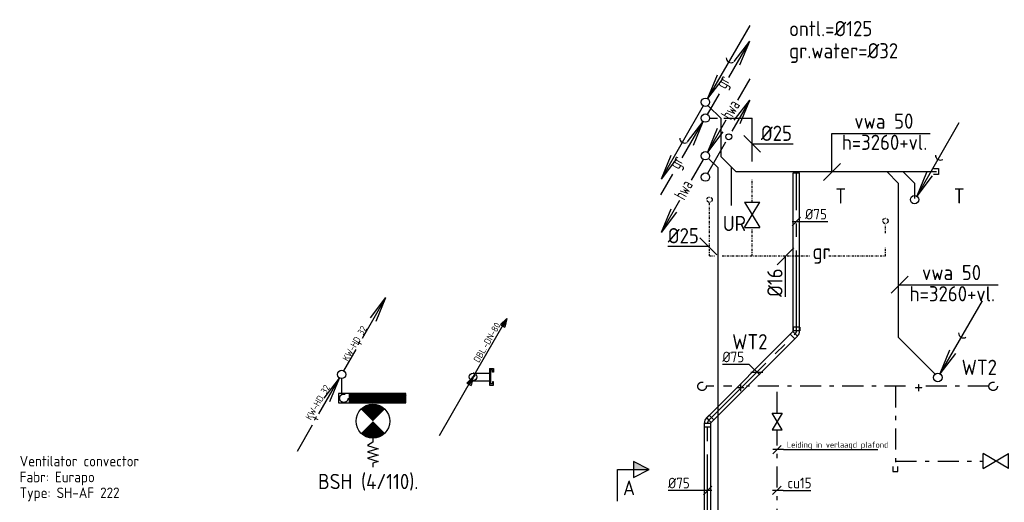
# Model space of a CAD drawing. Header units: millimetres. Extents: x -65800 to 21233, y -3661 to 50472.
# Tile 2 of 11: x -65356 to -53693, y 18309 to 24023. Entities that reach past the tile are written whole.
import ezdxf
from ezdxf.enums import TextEntityAlignment as Align

# ---------------------------------------------------------------- set-up
doc = ezdxf.new("R2010")
doc.units = ezdxf.units.MM
doc.header["$LTSCALE"] = 50
for name, pattern in [('2322106', [47, 5, -2, 5, -2, 5, -2, 5, -2, 5, -2, 5, -7]), ('2322109', [10, 5, -2, 1, -2]), ('CENTER2', [28.575, 19.05, -3.175, 3.175, -3.175]), ('KOUDWATER', [8.4, 4.8, -1.2, 1.2, -1.2]), ('KOUDWATERTAP', [1.1, 0.5, -0.25, 0.1, -0.25]), ('KW', [7, 4, -1, 1, -1]), ('WARMWATERTAP', [1.45, 0.5, -0.25, 0.1, -0.25, 0.1, -0.25])]:
    doc.linetypes.add(name, pattern=pattern)
for name, color, linetype in [('50', 3, 'Continuous'), ('51', 6, 'Continuous'), ('51-LEIDING', 3, 'Continuous'), ('52', 3, 'Continuous'), ('54', 3, 'Continuous'), ('60-CV', 3, 'Continuous'), ('Bestaande grijswater', 102, 'KOUDWATERTAP'), ('SYM-W', 7, 'Continuous'), ('Ventilator convector', 7, 'Continuous'), ('WL521---_D', 112, 'Continuous'), ('WL522---_VWA', 2, 'Continuous'), ('WL524---_D', 192, 'Continuous'), ('WL524---_HARTLIJN', 7, 'Continuous'), ('WL531---', 132, 'Continuous'), ('WL5310--_KW', 2, 'KOUDWATER'), ('WL5310--Bestaande_KW', 180, 'KOUDWATERTAP'), ('WL532---_DBL', 6, 'Continuous'), ('WL532---_KW-LD', 5, 'KW'), ('WL5420--_PERSL', 1, 'Continuous'), ('WL5501--_GKW-A', 4, 'Continuous'), ('WL561---', 10, 'Continuous'), ('WM524---', 2, 'Continuous'), ('WM531---', 2, 'Continuous'), ('WM561---_AANVOER', 2, 'Continuous')]:
    doc.layers.add(name, color=color, linetype=linetype)
doc.styles.add('BURO-018', font='ISO96.shx', dxfattribs={"height": 90})
doc.styles.add('BURO-025', font='ISO96.shx', dxfattribs={"height": 125})
doc.styles.add('BURO-035', font='ISO96.shx', dxfattribs={"height": 175})
doc.styles.add('ISO', font='ISO.SHX')

# ---------------------------------------------------------------- blocks, each defined once
blk = doc.blocks.new('113')
at = {"layer": '52', "color": 1, "linetype": 'Continuous'}
for p, q in [((2.47, 4.28), (5.25, 9.09)), ((3.42, 6.7), (5.25, 9.09)), ((4.1, 6.31), (5.25, 9.09)), ((0.25, 0.43), (1.71, 2.96))]:
    blk.add_line(p, q, dxfattribs=at)
blk.add_circle((0, 0), 0.5, dxfattribs=at)
at = {"layer": '52', "color": 7, "style": 'ISO', "width": 0.75}
blk.add_text('+', height=1.5, rotation=61.3721, dxfattribs=at).set_placement((2.41, 3.14))
blk = doc.blocks.new('114')
at = {"layer": '52', "color": 1, "linetype": 'Continuous'}
for p, q in [((-2.69, -4.65), (-0.25, -0.43)), ((-2.08, -2.82), (-0.25, -0.43)), ((-1.4, -3.22), (-0.25, -0.43)), ((-5.25, -9.09), (-3.44, -5.97))]:
    blk.add_line(p, q, dxfattribs=at)
blk.add_circle((0, 0), 0.5, dxfattribs=at)
at = {"layer": '52', "color": 7, "style": 'ISO', "width": 0.75}
blk.add_text('+', height=1.5, rotation=61.3721, dxfattribs=at).set_placement((-2.75, -5.79))
blk = doc.blocks.new('D115')
at = {"layer": '52', "linetype": 'Continuous'}
for name in ['113', '114']:
    blk.add_blockref(name, (0, 0), dxfattribs=at)
blk = doc.blocks.new('PA')
at = {"layer": 'WL532---_KW-LD', "color": 7, "linetype": 'Continuous'}
blk.add_line((0, 0), (200, 346.4), dxfattribs=at)
at = {"layer": 'WL532---_KW-LD', "color": 7}
for p, q in [((162, 310.6), (200, 346.4)), ((162, 310.6), (188, 295.6)), ((200, 346.4), (170.7, 305.6)), ((200, 346.4), (179.3, 300.6)), ((200, 346.4), (188, 295.6))]:
    blk.add_line(p, q, dxfattribs=at)
blk = doc.blocks.new('*X19')
at = {"color": 0}
for p, q in [((29158, 61986), (29262, 62089)), ((29158, 61999), (29248, 62089)), ((29158, 62013), (29235, 62089)), ((29158, 62026), (29222, 62089)), ((29158, 62040), (29208, 62089)), ((29158, 62053), (29195, 62089)), ((29158, 62067), (29181, 62089)), ((29158, 62080), (29168, 62089)), ((29158, 61972), (29268, 62082)), ((29158, 61959), (29268, 62069)), ((29158, 61945), (29268, 62055)), ((29158, 61932), (29268, 62042)), ((29158, 61918), (29268, 62028)), ((29158, 61905), (29268, 62015)), ((29158, 61891), (29268, 62001)), ((29158, 61878), (29268, 61988)), ((29158, 61865), (29268, 61975)), ((29158, 61851), (29268, 61961)), ((29158, 61838), (29268, 61948)), ((29158, 61824), (29268, 61934)), ((29158, 61811), (29268, 61921)), ((29158, 61797), (29268, 61907)), ((29158, 61784), (29268, 61894)), ((29158, 61770), (29268, 61880)), ((29158, 61757), (29268, 61867)), ((29158, 61743), (29268, 61853)), ((29158, 61730), (29268, 61840)), ((29158, 61716), (29268, 61826)), ((29158, 61703), (29268, 61813)), ((29158, 61689), (29268, 61799)), ((29158, 61676), (29268, 61786)), ((29158, 61662), (29268, 61772)), ((29158, 61649), (29268, 61759)), ((29158, 61636), (29268, 61746)), ((29158, 61622), (29268, 61732)), ((29158, 61609), (29268, 61719)), ((29158, 61595), (29268, 61705)), ((29158, 61582), (29268, 61692)), ((29158, 61568), (29268, 61678)), ((29158, 61555), (29268, 61665)), ((29158, 61541), (29268, 61651)), ((29158, 61528), (29268, 61638)), ((29158, 61514), (29268, 61624)), ((29158, 61501), (29268, 61611)), ((29158, 61487), (29268, 61597)), ((29158, 61474), (29268, 61584)), ((29158, 61460), (29268, 61570)), ((29158, 61447), (29268, 61557)), ((29158, 61433), (29268, 61543)), ((29158, 61420), (29268, 61530)), ((29168, 61416), (29268, 61517)), ((29182, 61416), (29268, 61503)), ((29195, 61416), (29268, 61490)), ((29209, 61416), (29268, 61476)), ((29222, 61416), (29268, 61463)), ((29236, 61416), (29268, 61449)), ((29249, 61416), (29268, 61436)), ((29263, 61416), (29268, 61422))]:
    blk.add_line(p, q, dxfattribs=at)
blk = doc.blocks.new('GR')
at = {"layer": '52', "color": 1, "linetype": 'Continuous'}
for p, q in [((277, 480), (525, 909)), ((342, 670), (525, 909)), ((410, 631), (525, 909)), ((25, 43), (166, 287)), ((-275, -472), (-27, -42)), ((-210, -281), (-27, -42)), ((-142, -320), (-27, -42)), ((-527, -908), (-386, -664))]:
    blk.add_line(p, q, dxfattribs=at)
blk.add_circle((0, 0), 50, dxfattribs=at)
at = {"layer": '52', "color": 7, "style": 'ISO', "width": 0.75}
for p in [(238, 335), (-314, -616)]:
    blk.add_text('gr', height=150, rotation=61.3721, dxfattribs=at).set_placement(p)
blk = doc.blocks.new('030')
at = {"layer": '51', "color": 1, "linetype": 'Continuous'}
for p in [(5.25, 9.09), (1.4, 3.22), (2.08, 2.82)]:
    blk.add_line(p, (0.25, 0.43), dxfattribs=at)
blk.add_circle((0, 0), 0.5, dxfattribs=at)
blk.add_arc((3.03, 5.25), 0.567, 178.0725, 301.9275, dxfattribs=at)
blk = doc.blocks.new('029')
at = {"layer": '51', "color": 1, "linetype": 'Continuous'}
for p in [(-0.25, -0.43), (-4.1, -6.31), (-3.42, -6.7)]:
    blk.add_line(p, (-5.25, -9.09), dxfattribs=at)
blk.add_circle((0, 0), 0.5, dxfattribs=at)
blk.add_arc((-2.47, -4.27), 0.567, 178.0725, 301.9275, dxfattribs=at)
blk = doc.blocks.new('031')
at = {"layer": '51', "linetype": 'Continuous'}
for name in ['030', '029']:
    blk.add_blockref(name, (0, 0), dxfattribs=at)
blk = doc.blocks.new('032')
at = {"layer": '50', "color": 1, "linetype": 'Continuous'}
for p, q in [((-0.25, -0.43), (-1.67, -2.89)), ((-3.06, -5.3), (-5.25, -9.09)), ((-4.1, -6.31), (-5.25, -9.09)), ((-3.42, -6.7), (-5.25, -9.09))]:
    blk.add_line(p, q, dxfattribs=at)
blk.add_circle((0, 0), 0.5, dxfattribs=at)
at = {"layer": '50', "color": 7, "style": 'ISO', "width": 0.7}
blk.add_text('hwa', height=1.5, rotation=61.3721, dxfattribs=at).set_placement((-2.48, -5.35))
blk = doc.blocks.new('033')
at = {"layer": '50', "color": 1, "linetype": 'Continuous'}
for p, q in [((5.25, 9.09), (3.8, 6.58)), ((2.44, 4.22), (0.25, 0.43)), ((1.4, 3.22), (0.25, 0.43)), ((2.08, 2.82), (0.25, 0.43))]:
    blk.add_line(p, q, dxfattribs=at)
blk.add_circle((0, 0), 0.5, dxfattribs=at)
at = {"layer": '50', "color": 7, "style": 'ISO', "width": 0.7}
blk.add_text('hwa', height=1.5, rotation=59.4545, dxfattribs=at).set_placement((3.04, 4.13))
blk = doc.blocks.new('034')
at = {"layer": '50', "linetype": 'Continuous'}
for name in ['033', '032']:
    blk.add_blockref(name, (0, 0), dxfattribs=at)
blk = doc.blocks.new('027')
at = {"layer": '51', "color": 1, "linetype": 'Continuous'}
for p, q in [((5.26, 9.1), (3.14, 5.44)), ((3.42, 6.72), (5.26, 9.1)), ((4.1, 6.32), (5.26, 9.1)), ((2.39, 4.14), (0.25, 0.43))]:
    blk.add_line(p, q, dxfattribs=at)
for centre, radius in [((2.76, 4.77), 0.35), ((0, 0), 0.5)]:
    blk.add_circle(centre, radius, dxfattribs=at)
blk = doc.blocks.new('3-01')
at = {"layer": 'SYM-W', "color": 2}
for p, q in [((-2.5, 1.5), (-2.5, -1.5)), ((-2.5, 1.5), (2.5, -1.5)), ((2.5, 1.5), (-2.5, -1.5)), ((2.5, 1.5), (2.5, -1.5))]:
    blk.add_line(p, q, dxfattribs=at)
blk = doc.blocks.new('W3-01A')
at = {"layer": 'SYM-W', "linetype": 'Continuous', "xscale": 0.75, "yscale": 0.75, "zscale": 0.75}
blk.add_blockref('3-01', (0, 0), dxfattribs=at)
blk = doc.blocks.new('3048301')
at = {"color": 0, "linetype": 'Continuous'}
for p, q in [((-2.5, 1.5), (2.5, -1.5)), ((-2.5, -1.5), (-2.5, 1.5)), ((2.5, 1.5), (-2.5, -1.5)), ((2.5, -1.5), (2.5, 1.5))]:
    blk.add_line(p, q, dxfattribs=at)
at = {"color": 0, "linetype": 'Continuous', "style": 'BURO-018', "flags": 1}
blk.add_attdef('CV_MATCODE', (0, 0), '', height=1.8, dxfattribs=at)
blk = doc.blocks.new('*U36', base_point=(-58029, 17226))
at = {"color": 0, "linetype": 'Continuous'}
for p, q in [((-57979, 17276), (-58079, 17176)), ((-57954, 17226), (-58079, 17226)), ((-57954, 17226), (-57627, 17226))]:
    blk.add_line(p, q, dxfattribs=at)
at = {"color": 0, "linetype": 'Continuous', "style": 'BURO-025'}
blk.add_text('cu15', height=125, dxfattribs=at).set_placement((-57904, 17251))
blk = doc.blocks.new('*U57')
at = {"color": 0, "ltscale": 10}
for p, q in [((-65, 39), (-21, 39)), ((-65, 39), (-65, -39)), ((-21, 39), (-19, 38)), ((-21, 39), (-21, -39)), ((-13, -43), (43, 13)), ((43, 13), (40, 13)), ((74, -18), (43, 13)), ((-65, -39), (-21, -39)), ((-21, -39), (-19, -38)), ((-13, -43), (-13, -40)), ((18, -74), (-13, -43)), ((18, -74), (74, -18))]:
    blk.add_line(p, q, dxfattribs=at)
for radius in [83.7, 8.67]:
    blk.add_arc((-19, -46), radius, 45, 90, dxfattribs=at)
at = {"layer": 'WL524---_HARTLIJN', "linetype": 'CENTER2'}
for p, q in [((-21, 0), (-19, 0)), ((15, -15), (14, -14))]:
    blk.add_line(p, q, dxfattribs=at)
blk.add_arc((-19, -46), 46.2, 45, 90, dxfattribs=at)
at = {"layer": 'WL524---_D', "color": 1, "style": 'BURO-018'}
blk.add_attdef('POSNR', text='', height=90, dxfattribs=at).set_placement((0, 0), align=Align.MIDDLE)
blk = doc.blocks.new('*U58')
at = {"color": 0, "ltscale": 10}
for p, q in [((0, 37), (1401, 37)), ((0, -38), (0, 37)), ((0, -38), (1401, -38))]:
    blk.add_line(p, q, dxfattribs=at)
at = {"layer": 'WL524---_HARTLIJN', "linetype": 'CENTER2'}
blk.add_line((0, 0), (1445, 0), dxfattribs=at)
at = {"layer": 'WL524---_D', "color": 1, "style": 'BURO-018'}
blk.add_attdef('POSNR', text='', height=90, dxfattribs=at).set_placement((0, 0), align=Align.MIDDLE)
blk = doc.blocks.new('*U59')
at = {"color": 0, "ltscale": 10}
for p, q in [((-65, 39), (-21, 39)), ((-65, 39), (-65, -39)), ((-21, 39), (-19, 37)), ((-21, 39), (-21, -39)), ((18, 74), (-13, 43)), ((-13, 43), (-13, 40)), ((43, -13), (-13, 43)), ((74, 18), (18, 74)), ((74, 18), (43, -13)), ((-65, -39), (-21, -39)), ((-21, -39), (-19, -37)), ((43, -13), (40, -13))]:
    blk.add_line(p, q, dxfattribs=at)
for radius in [8.67, 83.7]:
    blk.add_arc((-19, 46), radius, 270, 315, dxfattribs=at)
at = {"layer": 'WL524---_HARTLIJN', "linetype": 'CENTER2'}
for p, q in [((-21, 0), (-19, 0)), ((15, 15), (14, 14))]:
    blk.add_line(p, q, dxfattribs=at)
blk.add_arc((-19, 46), 46.2, 270, 315, dxfattribs=at)
at = {"layer": 'WL524---_D', "color": 1, "style": 'BURO-018'}
blk.add_attdef('POSNR', text='', height=90, dxfattribs=at).set_placement((0, 0), align=Align.MIDDLE)
blk = doc.blocks.new('*U60')
at = {"color": 0, "ltscale": 10}
for p, q in [((0, 37), (1870, 37)), ((1870, 37), (1870, -38)), ((0, -38), (1870, -38))]:
    blk.add_line(p, q, dxfattribs=at)
at = {"layer": 'WL524---_HARTLIJN', "linetype": 'CENTER2'}
blk.add_line((0, 0), (1870, 0), dxfattribs=at)
at = {"layer": 'WL524---_D', "color": 1, "style": 'BURO-018'}
blk.add_attdef('POSNR', text='', height=90, dxfattribs=at).set_placement((0, 0), align=Align.MIDDLE)
blk = doc.blocks.new('*U61')
at = {"layer": 'WM524---', "color": 0, "ltscale": 10}
for p, q in [((50, 0), (-469, 0)), ((-50, -50), (50, 50))]:
    blk.add_line(p, q, dxfattribs=at)
at = {"layer": 'WM524---', "color": 0, "style": 'BURO-025'}
blk.add_text('%%c75', height=125, dxfattribs=at).set_placement((-469, 25))
blk = doc.blocks.new('*U62')
at = {"layer": 'WM524---', "color": 0, "ltscale": 10}
for p, q in [((-91, 91), (-409, 91)), ((35, -35), (-91, 91)), ((-71, 0), (71, 0))]:
    blk.add_line(p, q, dxfattribs=at)
at = {"layer": 'WM524---', "color": 0, "style": 'BURO-025'}
blk.add_text('%%c75', height=125, dxfattribs=at).set_placement((-409, 116))
blk = doc.blocks.new('SA-ONTS')
at = {"color": 0, "linetype": 'Continuous'}
for p, q in [((0.75, 0.75), (-0.75, 0.75)), ((0.75, -0.75), (0.75, 0.75)), ((-0.75, -0.75), (0.75, -0.75))]:
    blk.add_line(p, q, dxfattribs=at)
at = {"color": 0, "linetype": 'Continuous', "style": 'BURO-018', "flags": 1}
blk.add_attdef('SA_MATCODE', (0, 0), '', height=1.8, dxfattribs=at)
blk = doc.blocks.new('*U92')
at = {"color": 0, "ltscale": 10}
for p, q in [((44, 38), (1323, 38)), ((1323, 38), (1323, -37)), ((44, -37), (1323, -37))]:
    blk.add_line(p, q, dxfattribs=at)
at = {"layer": 'WL524---_HARTLIJN', "linetype": 'CENTER2'}
blk.add_line((0, 0), (1323, 0), dxfattribs=at)
at = {"layer": 'WL524---_D', "color": 1, "linetype": '2322109', "style": 'BURO-018'}
blk.add_attdef('POSNR', text='', height=90, dxfattribs=at).set_placement((0, 0), align=Align.MIDDLE)
blk = doc.blocks.new('*U100')
at = {"layer": 'WM524---', "color": 0, "ltscale": 10}
for p, q in [((-50, -50), (50, 50)), ((-50, 0), (370, 0))]:
    blk.add_line(p, q, dxfattribs=at)
at = {"layer": 'WM524---', "color": 0, "linetype": '2322109', "style": 'BURO-025'}
blk.add_text('%%c75', height=125, dxfattribs=at).set_placement((103, 25))

msp = doc.modelspace()

# ---------------------------------------------------------------- linework, layer by layer
at = {"layer": '51-LEIDING'}
for p, q in [((-60780, 19597), (-61580, 19597)), ((-61580, 19597), (-61580, 19487)), ((-61453, 19597), (-61453, 19487)), ((-60780, 19487), (-60780, 19597)), ((-61580, 19487), (-60780, 19487))]:
    msp.add_line(p, q, dxfattribs=at)
at = {"layer": '54', "color": 2, "const_width": 200}
for points in [[(-61101, 19339, 0.414214), (-61243, 19339, 1)], [(-61243, 19198, 0.414214), (-61101, 19198, 1)]]:
    msp.add_lwpolyline(points, format="xyb", dxfattribs=at)
at = {"layer": '54', "color": 7}
msp.add_lwpolyline([(-61172, 19069), (-61172, 19019), (-61235, 18981), (-61109, 18943), (-61235, 18905), (-61109, 18868), (-61235, 18830), (-61109, 18792), (-61172, 18773), (-61172, 18723)], dxfattribs=at)
at = {"layer": '54', "color": 2}
msp.add_circle((-61172, 19269), 200, dxfattribs=at)
at = {"layer": 'Bestaande grijswater', "linetype": 'KOUDWATERTAP'}
for p, q in [((-56679, 21865), (-56679, 22125)), ((-57185, 21226), (-57185, 21861)), ((-55101, 21496), (-55101, 21598)), ((-56679, 21226), (-56679, 21559)), ((-55101, 21226), (-55101, 21322)), ((-57185, 21226), (-57124, 21226)), ((-57033, 21226), (-55996, 21226)), ((-55770, 21226), (-55101, 21226))]:
    msp.add_line(p, q, dxfattribs=at)
for centre in [(-57185, 21892), (-55101, 21640)]:
    msp.add_circle(centre, 31.4, dxfattribs=at)
at = {"layer": 'SYM-W', "color": 7}
for p, q in [((-56579, 22453), (-56779, 22653)), ((-55635, 22320), (-55835, 22120)), ((-57098, 21240), (-57298, 21440)), ((-56185, 21321), (-56385, 21121)), ((-54832, 20985), (-55032, 20785))]:
    msp.add_line(p, q, dxfattribs=at)
at = {"layer": 'WL521---_D'}
for p, q in [((-57083, 22267), (-57196, 22380)), ((-57083, 17759), (-57083, 22267))]:
    msp.add_line(p, q, dxfattribs=at)
at = {"layer": 'WL524---_D'}
for p, q in [((-57047, 22852), (-57199, 23004)), ((-57182, 22857), (-57091, 22857)), ((-57047, 22401), (-57047, 22852)), ((-57014, 22857), (-56679, 22857)), ((-56679, 22342), (-56679, 22857)), ((-56873, 22227), (-57047, 22401)), ((-56926, 21822), (-56926, 22280)), ((-56873, 22227), (-54496, 22227)), ((-54945, 22085), (-55086, 22227)), ((-54753, 22085), (-54894, 22227)), ((-54532, 22262), (-54471, 22262)), ((-54471, 22191), (-54531, 22191)), ((-54471, 22262), (-54471, 22191)), ((-54945, 20259), (-54945, 22085)), ((-54753, 21904), (-54753, 22085)), ((-54511, 19825), (-54945, 20259))]:
    msp.add_line(p, q, dxfattribs=at)
at = {"layer": 'WL531---', "linetype": '2322109'}
for p, q in [((-61542, 19773), (-61542, 19583)), ((-57133, 19682), (-57223, 19682)), ((-56921, 19682), (-57020, 19682)), ((-54862, 19682), (-56748, 19682)), ((-56384, 19366), (-56384, 19682)), ((-54982, 19682), (-54982, 18697)), ((-53875, 19682), (-54623, 19682)), ((-56384, 16483), (-56384, 19166)), ((-54982, 18797), (-53944, 18797))]:
    msp.add_line(p, q, dxfattribs=at)
for centre in [(-57273, 19682), (-53825, 19682), (-61516, 19541)]:
    msp.add_circle(centre, 50, dxfattribs=at)
at = {"layer": 'WL532---_DBL'}
for p, q in [((-59985, 19838), (-59792, 19838)), ((-59792, 19892), (-59792, 19694)), ((-59792, 19892), (-59743, 19892)), ((-59777, 19876), (-59777, 19710)), ((-59757, 19876), (-59777, 19876)), ((-59757, 19850), (-59757, 19876)), ((-59743, 19850), (-59757, 19850)), ((-59743, 19892), (-59743, 19850)), ((-59985, 19748), (-59792, 19748)), ((-59743, 19737), (-59757, 19737)), ((-59757, 19737), (-59757, 19710)), ((-59743, 19694), (-59743, 19737)), ((-59792, 19694), (-59743, 19694)), ((-59757, 19710), (-59777, 19710))]:
    msp.add_line(p, q, dxfattribs=at)
msp.add_circle((-59985, 19793), 45, dxfattribs=at)
for centre, radius, start, end in [((-59985, 19816), 22.5, 272.4, 87.6), ((-59980, 19771), 22.9, 100.5087, 259.4913)]:
    msp.add_arc(centre, radius, start, end, dxfattribs=at)
at = {"layer": 'WL5501--_GKW-A', "color": 7}
for p, q in [((-55735, 22227), (-55735, 22677)), ((-55735, 22677), (-54570, 22677)), ((-56679, 22553), (-56194, 22553)), ((-57677, 21340), (-57192, 21340)), ((-56285, 20743), (-56285, 21228)), ((-54932, 20885), (-53767, 20885))]:
    msp.add_line(p, q, dxfattribs=at)
at = {"layer": 'WM531---', "linetype": '2322109'}
for p, q in [((-56334, 18982), (-56434, 18882)), ((-56309, 18932), (-56434, 18932))]:
    msp.add_line(p, q, dxfattribs=at)
at = {"layer": 'WM531---'}
msp.add_line((-56309, 18932), (-55192, 18932), dxfattribs=at)
at = {"layer": 'WM561---_AANVOER', "color": 4}
msp.add_lwpolyline([(-58274, 18321), (-58274, 18696), (-57899, 18696), (-58087, 18790), (-58087, 18603), (-57899, 18696)], dxfattribs=at)
msp.add_solid([(-57899, 18696), (-58087, 18696), (-58087, 18790)], dxfattribs=at)

# ---------------------------------------------------------------- block references
at = {"layer": '51', "color": 3, "linetype": 'WARMWATERTAP', "xscale": 100, "yscale": 100, "zscale": 100}
msp.add_blockref('027', (-57233, 22160), dxfattribs=at)
at = {"layer": '51-LEIDING', "color": 1, "rotation": 270}
msp.add_blockref('*X19', (-122870, 48756), dxfattribs=at)
at = {"layer": 'Bestaande grijswater', "linetype": 'KOUDWATERTAP'}
msp.add_blockref('GR', (-57234, 22858), dxfattribs=at)
at = {"layer": 'WL521---_D', "xscale": 100, "yscale": 100, "zscale": 100}
msp.add_blockref('034', (-57234, 22412), dxfattribs=at)
at = {"layer": 'WL522---_VWA', "xscale": 100, "yscale": 100, "zscale": 100}
for name, p in [('031', (-57233, 23045)), ('030', (-54755, 21892)), ('030', (-54480, 19787))]:
    msp.add_blockref(name, p, dxfattribs=at)
at = {"layer": 'WL524---_D'}
for name, p, rotation in [('*U60', (-56155, 20339), 90), ('*U59', (-56155, 20318), 45), ('*U58', (-57192, 19281), 45), ('*U57', (-57207, 19267), 90)]:
    msp.add_blockref(name, p, dxfattribs=dict(at, rotation=rotation))
at = {"layer": 'WL524---_D', "linetype": '2322109', "rotation": 90}
msp.add_blockref('*U92', (-57207, 17922), dxfattribs=at)
at = {"layer": 'WL531---', "linetype": '2322109', "xscale": 40, "yscale": 40, "zscale": 40, "rotation": 270}
msp.add_blockref('SA-ONTS', (-54982, 18702), dxfattribs=at)
at = {"layer": 'WL5310--Bestaande_KW', "linetype": 'KOUDWATERTAP', "xscale": 100, "yscale": 100, "zscale": 100}
msp.add_blockref('D115', (-61542, 19823), dxfattribs=at)
at = {"layer": 'WL532---_DBL', "xscale": 2, "yscale": 2, "zscale": 2}
for p in [(-59985, 19793), (-60385, 19100)]:
    msp.add_blockref('PA', p, dxfattribs=at)
at = {"layer": 'WL5420--_PERSL', "linetype": 'Continuous', "xscale": 80, "yscale": 80, "zscale": 80}
for p, rotation in [((-56679, 21714), 90), ((-53794, 18797), 180)]:
    msp.add_blockref('W3-01A', p, dxfattribs=dict(at, rotation=rotation))
at = {"layer": 'WL561---', "color": 2, "linetype": '2322109', "xscale": 40, "yscale": 40, "zscale": 40, "rotation": 270}
msp.add_blockref('3048301', (-56384, 19266), dxfattribs=at)
at = {"layer": 'WM524---', "linetype": '2322109'}
msp.add_blockref('*U100', (-56155, 21633), dxfattribs=at)
at = {"layer": 'WM524---'}
for name, p in [('*U62', (-56623, 19851)), ('*U61', (-57207, 18449))]:
    msp.add_blockref(name, p, dxfattribs=at)
at = {"layer": 'WM531---', "linetype": '2322109'}
msp.add_blockref('*U36', (-56387, 18450), dxfattribs=at)

# ---------------------------------------------------------------- texts
at = {"layer": '52', "color": 7, "style": 'ISO'}
for s, p in [('T', (-55694, 21846)), ('T', (-54291, 21846)), ('UR', (-57026, 21520)), ('WT2', (-56916, 20120)), ('WT2', (-54198, 19817))]:
    msp.add_text(s, height=180, dxfattribs=at).set_placement(p)
at = {"layer": '60-CV', "color": 7, "style": 'ISO'}
for s, p in [('ontl.=%%c125', (-56242, 23827)), ('gr.water=%%c32', (-56242, 23565))]:
    msp.add_text(s, height=180, dxfattribs=at).set_placement(p)
at = {"layer": 'SYM-W', "color": 7, "style": 'ISO'}
for s, p in [('KW-HD 32', (-61468, 19971)), ('DBL.-DN-80.', (-59916, 19956)), ('KW-HD 32', (-61905, 19274))]:
    msp.add_text(s, height=80, rotation=60, dxfattribs=at).set_placement(p)
at = {"layer": 'Ventilator convector', "linetype": '2322106', "style": 'BURO-025'}
for s, p in [('Ventilator convector', (-65356, 18734)), ('Fabr: Eurapo', (-65356, 18546)), ('Type: SH-AF 222', (-65356, 18359))]:
    msp.add_text(s, height=125, dxfattribs=at).set_placement(p)
at = {"layer": 'WL5310--_KW', "color": 7, "style": 'ISO'}
for s, p in [('gr', (-55965, 21188)), ('+', (-56872, 19594)), ('+', (-54763, 19594)), ('BSH (4/110).', (-61821, 18465))]:
    msp.add_text(s, height=180, dxfattribs=at).set_placement(p)
at = {"layer": 'WL5501--_GKW-A', "color": 7, "style": 'ISO'}
for s, p in [('vwa 50', (-55470, 22732)), ('%%c25', (-56576, 22588)), ('h=3260+vl.', (-55618, 22481)), ('%%c25', (-57679, 21375)), ('vwa 50', (-54668, 20939)), ('h=3260+vl.', (-54815, 20688))]:
    msp.add_text(s, height=180, dxfattribs=at).set_placement(p)
msp.add_text('%%c16', height=180, rotation=90, dxfattribs=at).set_placement((-56320, 20740))
at = {"layer": 'WM531---', "linetype": '2322109', "style": 'BURO-018'}
msp.add_text('Leiding in verlaagd plafond', height=72, dxfattribs=at).set_placement((-56268, 18954))
at = {"layer": 'WM561---_AANVOER', "color": 4, "style": 'BURO-035'}
msp.add_text('A', height=175, dxfattribs=at).set_placement((-58138, 18480), align=Align.MIDDLE)

doc.saveas('drawing.dxf')
